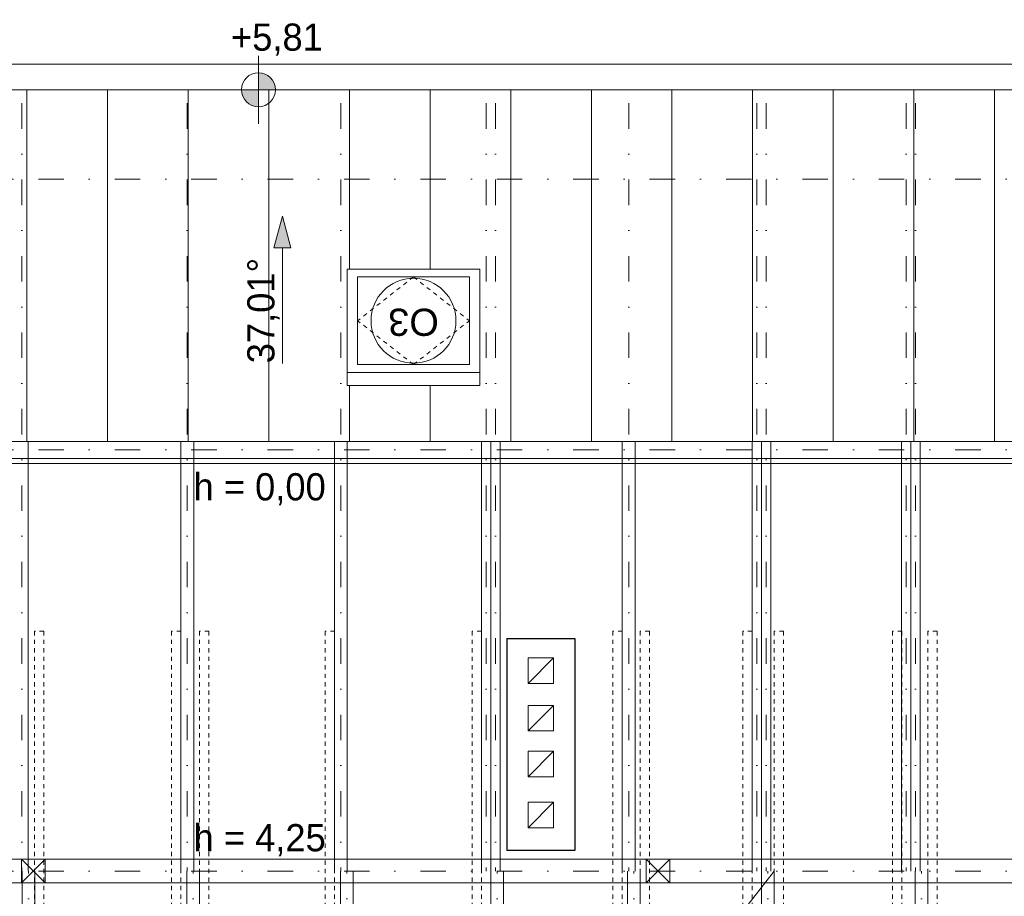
# Model space of a CAD drawing. Extents: x -438200 to -357500, y 15000 to 163871.
# Tile 141 of 148: x -429925 to -424125, y 154755 to 159918. Entities that reach past the tile are written whole.
import ezdxf

# ---------------------------------------------------------------- set-up
doc = ezdxf.new("R2010")
doc.units = 0
doc.header["$MEASUREMENT"] = 0
doc.linetypes.add('Dot & Dashed', pattern=[450, 150, -150, 0, -150])
doc.linetypes.add('Hidden Line', pattern=[50, 25, -25])
for name, color, linetype in [('#podkład', 252, 'Continuous'), ('INWENT DACH', 252, 'Continuous'), ('INWENT RZĘDNE', 252, 'Continuous')]:
    doc.layers.add(name, color=color, linetype=linetype)
for name, color, linetype, lineweight in [('0_Nr_Pióra__21', 252, 'Continuous', 9), ('Arch dachowki_Nr_Pióra__81', 252, 'Continuous', 9), ('Arch okna_Nr_Pióra__41', 252, 'Continuous', 15), ('Arch opisy okien_Nr_Pióra__9', 252, 'Continuous', 13), ('Arch opisy_Nr_Pióra__9', 252, 'Continuous', 13), ('Arch stropy_Nr_Pióra__3', 252, 'Continuous', 18), ('INWENT DACH_Nr_Pióra__21', 252, 'Continuous', 9), ('INWENT KONST. DREWNIANA_Nr_Pióra__2', 252, 'Continuous', 13), ('INWENT KONST. DREWNIANA_Nr_Pióra__21', 252, 'Continuous', 9), ('INWENT RURY SPUSTOWE_Nr_Pióra__21', 252, 'Continuous', 9), ('INWENT RZĘDNE_Nr_Pióra__21', 252, 'Continuous', 9), ('INWENT WYMIARY_Nr_Pióra__1', 252, 'Continuous', 25), ('INWENT WYMIARY_Nr_Pióra__21', 252, 'Continuous', 9), ('INWENT.ŚCIANY_Nr_Pióra__1', 252, 'Continuous', 25), ('Istniejące kominy_Nr_Pióra__21', 252, 'Continuous', 9)]:
    doc.layers.add(name, color=color, linetype=linetype, lineweight=lineweight)
doc.styles.add('GENERATED_STYLE_10', font='arial.ttf')
doc.styles.add('GENERATED_STYLE_2', font='txt')

# ---------------------------------------------------------------- blocks, each defined once
blk = doc.blocks.new('Linia_30', base_point=(-428377.7, 140842.4))
at = {"layer": 'INWENT DACH_Nr_Pióra__21', "linetype": 'Continuous'}
blk.add_hatch(color=256, dxfattribs=at).paths.add_polyline_path([(-428377.7, 141709.7), (-428327.7, 141523.1), (-428427.7, 141523.1)], flags=0)
for p, q in [((-428377.7, 141709.7), (-428427.7, 141523.1)), ((-428377.7, 141709.7), (-428327.7, 141523.1)), ((-428327.7, 141523.1), (-428427.7, 141523.1)), ((-428377.7, 140842.4), (-428377.7, 141523.1))]:
    blk.add_line(p, q, dxfattribs=at)
blk = doc.blocks.new('Koty wysokościowe_45', base_point=(-428518.4, 142453.8))
at = {"layer": 'INWENT RZĘDNE_Nr_Pióra__21', "linetype": 'Continuous'}
for points in [[(-428518.4, 142453.8), (-428418.4, 142453.8), (-428426, 142492.1), (-428447.7, 142524.5), (-428480.1, 142546.2), (-428518.4, 142553.8)], [(-428518.4, 142453.8), (-428618.4, 142453.8), (-428610.8, 142415.6), (-428589.1, 142383.1), (-428556.6, 142361.4), (-428518.4, 142353.8)]]:
    blk.add_hatch(color=256, dxfattribs=at).paths.add_polyline_path(points, flags=0)
for p, q in [((-428518.4, 142253.8), (-428518.4, 142653.8)), ((-428718.4, 142453.8), (-428318.4, 142453.8))]:
    blk.add_line(p, q, dxfattribs=at)
blk.add_circle((-428518.4, 142453.8), 100, dxfattribs=at)
at = {"layer": 'INWENT RZĘDNE_Nr_Pióra__21', "insert": (-428680.2, 142653.8), "char_height": 160, "attachment_point": 7, "style": 'GENERATED_STYLE_2'}
blk.add_mtext('{+5,81}', dxfattribs=at)
blk = doc.blocks.new('poddasze nieuż.')
at = {"layer": 'Arch dachowki_Nr_Pióra__81', "color": 252, "linetype": 'Continuous'}
for p, q in [((-429882.4, 118434.3), (-429882.4, 120505.5)), ((-429407.4, 118434.3), (-429407.4, 120505.5)), ((-428932.4, 118434.3), (-428932.4, 120505.5)), ((-428457.4, 118434.3), (-428457.4, 120505.5)), ((-427982.4, 119449.3), (-427982.4, 120505.5)), ((-427507.4, 119449.3), (-427507.4, 120505.5)), ((-427032.4, 118434.3), (-427032.4, 120505.5)), ((-426557.4, 118434.3), (-426557.4, 120505.5)), ((-426082.4, 118434.3), (-426082.4, 120505.5)), ((-425607.4, 118434.3), (-425607.4, 120505.5)), ((-425132.4, 118434.3), (-425132.4, 120505.5)), ((-424657.4, 118434.3), (-424657.4, 120505.5)), ((-424182.4, 118434.3), (-424182.4, 120505.5)), ((-427982.4, 118434.3), (-427982.4, 118763.8)), ((-427507.4, 118434.3), (-427507.4, 118763.8))]:
    blk.add_line(p, q, dxfattribs=at)
at = {"layer": 'Arch okna_Nr_Pióra__41', "color": 252, "linetype": 'Continuous'}
for p, q in [((-427214.9, 119449.3), (-427994.9, 119449.3)), ((-427994.9, 119449.3), (-427994.9, 118763.8)), ((-427214.9, 118763.8), (-427214.9, 119449.3)), ((-427934.9, 118886.9), (-427934.9, 119403.3)), ((-427934.9, 119403.3), (-427274.9, 119403.3)), ((-427274.9, 119403.3), (-427274.9, 118886.9)), ((-427274.9, 118886.9), (-427934.9, 118886.9)), ((-427214.9, 118840.9), (-427994.9, 118840.9)), ((-427994.9, 118763.8), (-427214.9, 118763.8))]:
    blk.add_line(p, q, dxfattribs=at)
at = {"layer": 'Arch okna_Nr_Pióra__41', "color": 252, "linetype": 'Hidden Line'}
for p, q in [((-427604.9, 119403.3), (-427934.9, 119145.1)), ((-427604.9, 119403.3), (-427274.9, 119145.1)), ((-427604.9, 118886.9), (-427934.9, 119145.1)), ((-427604.9, 118886.9), (-427274.9, 119145.1))]:
    blk.add_line(p, q, dxfattribs=at)
at = {"layer": 'Arch opisy_Nr_Pióra__9', "color": 252, "linetype": 'Continuous'}
blk.add_circle((-427604.9, 119145.1), 250, dxfattribs=at)
at = {"layer": 'Arch stropy_Nr_Pióra__3', "color": 252, "linetype": 'Continuous'}
blk.add_line((-423484.9, 118304.3), (-429984.9, 118304.3), dxfattribs=at)
at = {"layer": 'INWENT DACH_Nr_Pióra__21', "color": 252, "linetype": 'Continuous'}
blk.add_line((-414324.9, 120505.5), (-430714.9, 120505.5), dxfattribs=at)
at = {"layer": 'INWENT KONST. DREWNIANA_Nr_Pióra__2', "color": 252, "linetype": 'Continuous'}
for p, q in [((-429874.9, 118434.3), (-429874.9, 115904.3)), ((-428974.9, 118434.3), (-428974.9, 115904.3)), ((-428899.9, 118434.3), (-428899.9, 115904.3)), ((-428069.9, 118434.3), (-428069.9, 115904.3)), ((-427994.9, 118434.3), (-427994.9, 115904.3)), ((-427204.9, 118434.3), (-427204.9, 115904.3)), ((-427149.9, 118434.3), (-427149.9, 115904.3)), ((-427149.9, 118434.3), (-427149.9, 115904.3)), ((-427094.9, 118434.3), (-427094.9, 115904.3)), ((-426374.9, 118434.3), (-426374.9, 115904.3)), ((-426299.9, 118434.3), (-426299.9, 115904.3)), ((-425609.9, 118434.3), (-425609.9, 115904.3)), ((-425554.9, 118434.3), (-425554.9, 115904.3)), ((-425554.9, 118434.3), (-425554.9, 115904.3)), ((-425499.9, 118434.3), (-425499.9, 115904.3)), ((-424729.9, 118434.3), (-424729.9, 115904.3)), ((-424674.9, 118434.3), (-424674.9, 115904.3)), ((-424674.9, 118434.3), (-424674.9, 115904.3)), ((-424619.9, 118434.3), (-424619.9, 115904.3)), ((-414324.9, 115974.3), (-430714.9, 115974.3)), ((-429909.9, 110004.3), (-429909.9, 115904.3)), ((-429909.9, 110231.7), (-425479.9, 115904.3)), ((-429834.9, 110004.3), (-429834.9, 115904.3)), ((-428939.9, 110004.3), (-428939.9, 115904.3)), ((-428864.9, 110004.3), (-428864.9, 115904.3)), ((-428034.9, 110004.3), (-428034.9, 115904.3)), ((-427959.9, 110004.3), (-427959.9, 115904.3)), ((-427149.9, 110004.3), (-427149.9, 115904.3)), ((-427074.9, 110004.3), (-427074.9, 115904.3)), ((-426344.9, 110004.3), (-426344.9, 115904.3)), ((-426269.9, 110004.3), (-426269.9, 115904.3)), ((-425554.9, 110004.3), (-425554.9, 115904.3)), ((-425479.9, 110004.3), (-425479.9, 115904.3)), ((-424649.9, 110004.3), (-424649.9, 115904.3)), ((-424574.9, 110004.3), (-424574.9, 115904.3)), ((-414324.9, 115834.3), (-430714.9, 115834.3))]:
    blk.add_line(p, q, dxfattribs=at)
at = {"layer": 'INWENT KONST. DREWNIANA_Nr_Pióra__2', "color": 252, "linetype": 'Hidden Line'}
for p, q in [((-429782.4, 117316.5), (-429837.4, 117316.5)), ((-429837.4, 117316.5), (-429837.4, 112838.2)), ((-429782.4, 117316.5), (-429782.4, 112838.2)), ((-428974.9, 117316.5), (-429029.9, 117316.5)), ((-429029.9, 117316.5), (-429029.9, 112838.2)), ((-428974.9, 117316.5), (-428974.9, 112838.2)), ((-428809.9, 117316.5), (-428864.9, 117316.5)), ((-428864.9, 117316.5), (-428864.9, 112838.2)), ((-428809.9, 117316.5), (-428809.9, 112838.2)), ((-428069.9, 117316.5), (-428124.9, 117316.5)), ((-428124.9, 117316.5), (-428124.9, 112838.2)), ((-428069.9, 117316.5), (-428069.9, 112838.2)), ((-427204.9, 117316.5), (-427259.9, 117316.5)), ((-427259.9, 117316.5), (-427259.9, 112838.2)), ((-427204.9, 117316.5), (-427204.9, 112838.2)), ((-426374.9, 117316.5), (-426429.9, 117316.5)), ((-426429.9, 117316.5), (-426429.9, 112838.2)), ((-426374.9, 117316.5), (-426374.9, 112838.2)), ((-426214.9, 117316.5), (-426269.9, 117316.5)), ((-426269.9, 117316.5), (-426269.9, 112838.2)), ((-426214.9, 117316.5), (-426214.9, 112838.2)), ((-425609.9, 117316.5), (-425664.9, 117316.5)), ((-425664.9, 117316.5), (-425664.9, 112838.2)), ((-425609.9, 117316.5), (-425609.9, 112838.2)), ((-425424.9, 117316.5), (-425479.9, 117316.5)), ((-425479.9, 117316.5), (-425479.9, 112838.2)), ((-425424.9, 117316.5), (-425424.9, 112838.2)), ((-424727.4, 117316.5), (-424782.4, 117316.5)), ((-424782.4, 117316.5), (-424782.4, 112838.2)), ((-424727.4, 117316.5), (-424727.4, 112838.2)), ((-424519.9, 117316.5), (-424574.9, 117316.5)), ((-424574.9, 117316.5), (-424574.9, 112838.2)), ((-424519.9, 117316.5), (-424519.9, 112838.2))]:
    blk.add_line(p, q, dxfattribs=at)
at = {"layer": 'INWENT KONST. DREWNIANA_Nr_Pióra__21', "color": 252, "linetype": 'Dot & Dashed'}
for p, q in [((-429912.4, 120425.9), (-429912.4, 115904.3)), ((-428937.4, 120425.9), (-428937.4, 115904.3)), ((-428032.4, 120425.9), (-428032.4, 115904.3)), ((-427177.4, 120425.9), (-427177.4, 115904.3)), ((-427122.4, 120425.9), (-427122.4, 115904.3)), ((-426337.4, 120425.9), (-426337.4, 115904.3)), ((-425582.4, 120425.9), (-425582.4, 115904.3)), ((-425527.4, 120425.9), (-425527.4, 115904.3)), ((-424702.4, 120425.9), (-424702.4, 115904.3)), ((-424647.4, 120425.9), (-424647.4, 115904.3)), ((-430714.9, 119979.3), (-414324.9, 119979.3)), ((-430714.9, 118384.3), (-414324.9, 118384.3)), ((-430714.9, 115904.3), (-414324.9, 115904.3)), ((-429872.4, 105537.4), (-429872.4, 115904.3)), ((-428902.4, 105537.4), (-428902.4, 115904.3)), ((-427997.4, 105537.4), (-427997.4, 115904.3)), ((-427112.4, 105537.4), (-427112.4, 115904.3)), ((-426307.4, 105537.4), (-426307.4, 115904.3)), ((-425517.4, 105537.4), (-425517.4, 115904.3)), ((-424612.4, 105537.4), (-424612.4, 115904.3))]:
    blk.add_line(p, q, dxfattribs=at)
at = {"layer": 'INWENT KONST. DREWNIANA_Nr_Pióra__21', "color": 252, "linetype": 'Continuous'}
for p, q in [((-414324.9, 118434.3), (-430714.9, 118434.3)), ((-414324.9, 118334.3), (-430714.9, 118334.3)), ((-429914.9, 115974.3), (-429914.9, 115834.3)), ((-429774.9, 115974.3), (-429914.9, 115974.3)), ((-429774.9, 115834.3), (-429914.9, 115974.3)), ((-429914.9, 115834.3), (-429774.9, 115974.3)), ((-429774.9, 115834.3), (-429774.9, 115974.3)), ((-426234.9, 115974.3), (-426234.9, 115834.3)), ((-426094.9, 115974.3), (-426234.9, 115974.3)), ((-426094.9, 115834.3), (-426234.9, 115974.3)), ((-426234.9, 115834.3), (-426094.9, 115974.3)), ((-426094.9, 115834.3), (-426094.9, 115974.3)), ((-429914.9, 115834.3), (-429774.9, 115834.3)), ((-426234.9, 115834.3), (-426094.9, 115834.3))]:
    blk.add_line(p, q, dxfattribs=at)
at = {"layer": 'INWENT RURY SPUSTOWE_Nr_Pióra__21', "color": 252, "linetype": 'Continuous'}
blk.add_line((-414324.9, 120655.5), (-430714.9, 120655.5), dxfattribs=at)
at = {"layer": 'INWENT.ŚCIANY_Nr_Pióra__1', "color": 252, "linetype": 'Continuous'}
for p, q in [((-427054.9, 117274.3), (-427054.9, 116024.3)), ((-427054.9, 117274.3), (-426654.9, 117274.3)), ((-426654.9, 117274.3), (-426654.9, 116024.3)), ((-426654.9, 116024.3), (-427054.9, 116024.3))]:
    blk.add_line(p, q, dxfattribs=at)
at = {"layer": 'Istniejące kominy_Nr_Pióra__21', "color": 252, "linetype": 'Continuous'}
for p, q in [((-426929.9, 117009.3), (-426929.9, 117159.3)), ((-426929.9, 117159.3), (-426779.9, 117159.3)), ((-426929.9, 117009.3), (-426779.9, 117159.3)), ((-426779.9, 117159.3), (-426779.9, 117009.3)), ((-426779.9, 117009.3), (-426929.9, 117009.3)), ((-426929.9, 116729.3), (-426929.9, 116879.3)), ((-426929.9, 116879.3), (-426779.9, 116879.3)), ((-426929.9, 116729.3), (-426779.9, 116879.3)), ((-426779.9, 116879.3), (-426779.9, 116729.3)), ((-426779.9, 116729.3), (-426929.9, 116729.3)), ((-426929.9, 116459.3), (-426929.9, 116609.3)), ((-426929.9, 116609.3), (-426779.9, 116609.3)), ((-426929.9, 116459.3), (-426779.9, 116609.3)), ((-426779.9, 116609.3), (-426779.9, 116459.3)), ((-426779.9, 116459.3), (-426929.9, 116459.3)), ((-426929.9, 116159.3), (-426929.9, 116309.3)), ((-426929.9, 116309.3), (-426779.9, 116309.3)), ((-426929.9, 116159.3), (-426779.9, 116309.3)), ((-426779.9, 116309.3), (-426779.9, 116159.3)), ((-426779.9, 116159.3), (-426929.9, 116159.3))]:
    blk.add_line(p, q, dxfattribs=at)
at = {"layer": 'INWENT DACH', "color": 252, "linetype": 'Continuous'}
blk.add_blockref('Linia_30', (-428377.7, 118894.1), dxfattribs=at)
at = {"layer": 'INWENT RZĘDNE', "color": 252}
blk.add_blockref('Koty wysokościowe_45', (-428518.4, 120505.5), dxfattribs=at)
at = {"layer": '0_Nr_Pióra__21', "color": 252, "linetype": 'Continuous', "insert": (-428394.3, 118894.1), "char_height": 160, "attachment_point": 7, "rotation": 90, "style": 'GENERATED_STYLE_2'}
blk.add_mtext('{37,01°}', dxfattribs=at)
at = {"layer": 'Arch opisy okien_Nr_Pióra__9', "color": 252, "linetype": 'Continuous', "insert": (-427604.9, 119056), "char_height": 160, "attachment_point": 2, "rotation": 180, "style": 'GENERATED_STYLE_10'}
blk.add_mtext('{O3}', dxfattribs=at)
at = {"layer": 'INWENT WYMIARY_Nr_Pióra__1', "color": 252, "linetype": 'Continuous', "insert": (-428511.5, 115990.9), "char_height": 160, "attachment_point": 8, "style": 'GENERATED_STYLE_2'}
blk.add_mtext('{h = 4,25}', dxfattribs=at)
at = {"layer": 'INWENT WYMIARY_Nr_Pióra__21', "color": 252, "linetype": 'Continuous', "insert": (-428511.5, 118057.4), "char_height": 160, "attachment_point": 8, "style": 'GENERATED_STYLE_2'}
blk.add_mtext('{h = 0,00}', dxfattribs=at)

msp = doc.modelspace()

# ---------------------------------------------------------------- block references
at = {"layer": '#podkład', "color": 3, "lineweight": 50}
msp.add_blockref('poddasze nieuż.', (0, 38999.8), dxfattribs=at)

doc.saveas('drawing.dxf')
